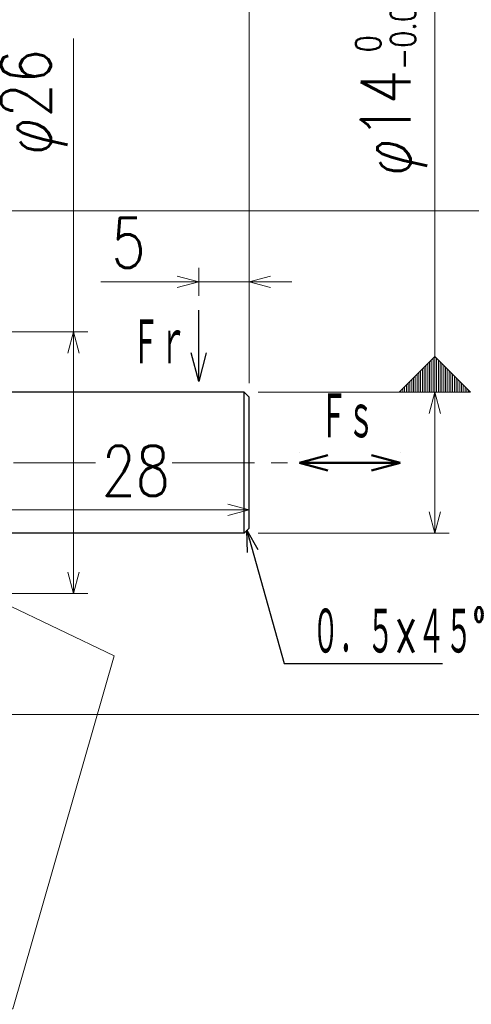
# Model space of a CAD drawing. Header units: millimetres. Extents: x 0 to 594, y 0 to 420.
# Tile 84 of 132: x 391 to 436, y 140 to 238. Entities that reach past the tile are written whole.
import ezdxf

# ---------------------------------------------------------------- set-up
doc = ezdxf.new("R2010")
doc.units = ezdxf.units.MM
doc.header["$LTSCALE"] = 0.257233
doc.linetypes.add('CENTER', pattern=[50.8, 31.75, -6.35, 6.35, -6.35])
doc.layers.add('NoLayerName_001', color=7, linetype='Continuous')
doc.styles.get("Standard").update_dxf_attribs({"font": 'txt', "bigfont": 'extfont2'})
doc.dimstyles.get("Standard").update_dxf_attribs({"dimtxt": 2.5, "dimasz": 2.5, "dimexe": 1, "dimexo": 1, "dimtad": 1, "dimdec": 3, "dimzin": 0, "dimdsep": 46, "dimtxsty": 'Standard', "dimcen": 2.5, "dimadec": 3, "dimazin": 0, "dimtfac": 0.75, "dimtdec": 3, "dimtmove": 0, "dimatfit": 3, "dimfxl": 1, "dimarcsym": 0})

# ---------------------------------------------------------------- blocks, each defined once
blk = doc.blocks.new('_OPEN30')
at = {"color": 0, "linetype": 'ByBlock', "lineweight": -2}
for p, q in [((-1, 0.267949), (0, 0)), ((0, 0), (-1, -0.267949)), ((0, 0), (-1, 0))]:
    blk.add_line(p, q, dxfattribs=at)
blk = doc.blocks.new('*D50')
at = {"layer": 'Defpoints', "color": 0}
for p in [(385.461, 189.264), (413.461, 187.452), (385.461, 184.452)]:
    blk.add_point(p, dxfattribs=at)
at = {"layer": 'NoLayerName_001', "color": 0, "linetype": 'Continuous', "lineweight": 13}
blk.add_line((411.34, 189.264), (387.582, 189.264), dxfattribs=at)
at = {"layer": 'NoLayerName_001', "color": 0, "lineweight": 13, "xscale": 2.121340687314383, "yscale": 2.121340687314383, "zscale": 2.121340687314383, "rotation": 180}
blk.add_blockref('_OPEN30', (385.461, 189.264), dxfattribs=at)
at = {"layer": 'NoLayerName_001', "color": 0, "lineweight": 13, "xscale": 2.121340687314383, "yscale": 2.121340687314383, "zscale": 2.121340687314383}
blk.add_blockref('_OPEN30', (413.461, 189.264), dxfattribs=at)
at = {"layer": 'NoLayerName_001', "color": 0, "lineweight": 13, "insert": (402.217, 193.153), "char_height": 4.94979, "attachment_point": 5}
blk.add_mtext('\\W0.8000;28', dxfattribs=at)
blk = doc.blocks.new('*D51')
at = {"layer": 'Defpoints', "color": 0}
for p in [(418.461, 193.952), (428.461, 193.952), (428.461, 193.952)]:
    blk.add_point(p, dxfattribs=at)
at = {"layer": 'NoLayerName_001', "color": 0, "linetype": 'Continuous', "lineweight": 50}
for p, q in [((418.461, 194.952), (418.461, 194.952)), ((428.461, 194.952), (428.461, 194.952)), ((421.29, 193.952), (425.633, 193.952))]:
    blk.add_line(p, q, dxfattribs=at)
at = {"layer": 'NoLayerName_001', "color": 0, "lineweight": 50, "xscale": 2.828427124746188, "yscale": 2.828427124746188, "zscale": 2.828427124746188, "rotation": 180}
blk.add_blockref('_OPEN30', (418.461, 193.952), dxfattribs=at)
at = {"layer": 'NoLayerName_001', "color": 0, "lineweight": 50, "xscale": 2.828427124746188, "yscale": 2.828427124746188, "zscale": 2.828427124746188}
blk.add_blockref('_OPEN30', (428.461, 193.952), dxfattribs=at)
blk = doc.blocks.new('*D52')
at = {"layer": 'Defpoints', "color": 0}
for p in [(413.461, 211.907), (408.461, 209.119), (413.461, 200.452)]:
    blk.add_point(p, dxfattribs=at)
at = {"layer": 'NoLayerName_001', "color": 0, "linetype": 'Continuous', "lineweight": 13}
for p, q in [((408.461, 210.533), (408.461, 213.321)), ((413.461, 201.866), (413.461, 213.321)), ((408.461, 211.907), (398.75, 211.907)), ((406.34, 211.907), (404.218, 211.907)), ((408.461, 211.907), (413.461, 211.907)), ((415.582, 211.907), (417.704, 211.907))]:
    blk.add_line(p, q, dxfattribs=at)
at = {"layer": 'NoLayerName_001', "color": 0, "lineweight": 13, "xscale": 2.121340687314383, "yscale": 2.121340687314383, "zscale": 2.121340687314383}
blk.add_blockref('_OPEN30', (408.461, 211.907), dxfattribs=at)
at = {"layer": 'NoLayerName_001', "color": 0, "lineweight": 13, "xscale": 2.121340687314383, "yscale": 2.121340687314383, "zscale": 2.121340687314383, "rotation": 180}
blk.add_blockref('_OPEN30', (413.461, 211.907), dxfattribs=at)
at = {"layer": 'NoLayerName_001', "color": 0, "lineweight": 13, "insert": (401.484, 215.796), "char_height": 4.9498, "attachment_point": 5}
blk.add_mtext('\\W0.8000;5', dxfattribs=at)
blk = doc.blocks.new('*D53')
at = {"layer": 'Defpoints', "color": 0}
for p in [(385.961, 218.952), (444.257, 218.952), (385.961, 168.952)]:
    blk.add_point(p, dxfattribs=at)
at = {"layer": 'NoLayerName_001', "color": 0, "linetype": 'Continuous', "lineweight": 13}
for p, q in [((387.375, 218.952), (445.671, 218.952)), ((444.257, 171.073), (444.257, 216.83)), ((387.375, 168.952), (445.671, 168.952))]:
    blk.add_line(p, q, dxfattribs=at)
at = {"layer": 'NoLayerName_001', "color": 0, "lineweight": 13, "xscale": 2.121340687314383, "yscale": 2.121340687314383, "zscale": 2.121340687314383}
for p, rotation in [((444.257, 218.952), 90), ((444.257, 168.952), 270)]:
    blk.add_blockref('_OPEN30', p, dxfattribs=dict(at, rotation=rotation))
at = {"layer": 'NoLayerName_001', "color": 0, "lineweight": 13, "insert": (439.955, 193.952), "char_height": 4.94979, "attachment_point": 5, "rotation": 90}
blk.add_mtext('\\A1;\\W0.8000;φ50{\\H2.474897;\\S 0^ -0.025;}', dxfattribs=at)
blk = doc.blocks.new('*D56')
at = {"layer": 'Defpoints', "color": 0}
for p in [(248.761, 293.661), (248.761, 221.952), (413.461, 200.452)]:
    blk.add_point(p, dxfattribs=at)
at = {"layer": 'NoLayerName_001', "color": 0, "linetype": 'Continuous', "lineweight": 13}
for p, q in [((248.761, 223.366), (248.761, 295.075)), ((413.461, 201.866), (413.461, 295.075)), ((411.34, 293.661), (250.882, 293.661))]:
    blk.add_line(p, q, dxfattribs=at)
at = {"layer": 'NoLayerName_001', "color": 0, "lineweight": 13, "xscale": 2.121340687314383, "yscale": 2.121340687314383, "zscale": 2.121340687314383, "rotation": 180}
blk.add_blockref('_OPEN30', (248.761, 293.661), dxfattribs=at)
at = {"layer": 'NoLayerName_001', "color": 0, "lineweight": 13, "xscale": 2.121340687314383, "yscale": 2.121340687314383, "zscale": 2.121340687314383}
blk.add_blockref('_OPEN30', (413.461, 293.661), dxfattribs=at)
at = {"layer": 'NoLayerName_001', "color": 0, "lineweight": 13, "insert": (331.111, 297.55), "char_height": 4.9498, "attachment_point": 5}
blk.add_mtext('\\W0.8000;Ｌ', dxfattribs=at)
blk = doc.blocks.new('*D57')
at = {"layer": 'Defpoints', "color": 0}
for p in [(383.461, 284.227), (383.461, 223.952), (413.461, 200.452)]:
    blk.add_point(p, dxfattribs=at)
at = {"layer": 'NoLayerName_001', "color": 0, "linetype": 'Continuous', "lineweight": 13}
for p, q in [((383.461, 225.366), (383.461, 285.641)), ((413.461, 201.866), (413.461, 285.641)), ((411.34, 284.227), (385.582, 284.227))]:
    blk.add_line(p, q, dxfattribs=at)
at = {"layer": 'NoLayerName_001', "color": 0, "lineweight": 13, "xscale": 2.121340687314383, "yscale": 2.121340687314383, "zscale": 2.121340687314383, "rotation": 180}
blk.add_blockref('_OPEN30', (383.461, 284.227), dxfattribs=at)
at = {"layer": 'NoLayerName_001', "color": 0, "lineweight": 13, "xscale": 2.121340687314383, "yscale": 2.121340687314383, "zscale": 2.121340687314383}
blk.add_blockref('_OPEN30', (413.461, 284.227), dxfattribs=at)
at = {"layer": 'NoLayerName_001', "color": 0, "lineweight": 13, "insert": (398.461, 288.116), "char_height": 4.94979, "attachment_point": 5}
blk.add_mtext('\\W0.8000;30', dxfattribs=at)
blk = doc.blocks.new('*D58')
at = {"layer": 'Defpoints', "color": 0}
for p in [(412.961, 200.952), (412.961, 186.952), (431.905, 186.952)]:
    blk.add_point(p, dxfattribs=at)
at = {"layer": 'NoLayerName_001', "color": 0, "linetype": 'Continuous', "lineweight": 13}
for p, q in [((431.905, 200.952), (431.905, 244.258)), ((414.375, 200.952), (433.319, 200.952)), ((431.905, 198.83), (431.905, 189.073)), ((414.375, 186.952), (433.319, 186.952))]:
    blk.add_line(p, q, dxfattribs=at)
at = {"layer": 'NoLayerName_001', "color": 0, "lineweight": 13, "xscale": 2.121340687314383, "yscale": 2.121340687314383, "zscale": 2.121340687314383}
for p, rotation in [((431.905, 200.952), 90), ((431.905, 186.952), 270)]:
    blk.add_blockref('_OPEN30', p, dxfattribs=dict(at, rotation=rotation))
at = {"layer": 'NoLayerName_001', "color": 0, "lineweight": 13, "insert": (427.603, 232.615), "char_height": 4.94979, "attachment_point": 5, "rotation": 90}
blk.add_mtext('\\A1;\\W0.8000;φ14{\\H2.474897;\\S 0^ -0.011;}', dxfattribs=at)
blk = doc.blocks.new('_DOT')
at = {"color": 0, "linetype": 'ByBlock', "lineweight": -2}
blk.add_line((-0.5, 0), (-1, 0), dxfattribs=at)
at = {"color": 0, "linetype": 'ByBlock', "lineweight": -2, "const_width": 0.5}
blk.add_lwpolyline([(-0.25, 0, 1), (0.25, 0, 1)], format="xyb", close=True, dxfattribs=at)
blk = doc.blocks.new('*D59')
at = {"layer": 'Defpoints', "color": 0}
for p in [(383.461, 243.612), (383.461, 222.047), (386.461, 218.452)]:
    blk.add_point(p, dxfattribs=at)
at = {"layer": 'NoLayerName_001', "color": 0, "linetype": 'Continuous', "lineweight": 13}
for p, q in [((383.461, 223.461), (383.461, 245.026)), ((386.461, 219.866), (386.461, 245.026)), ((381.693, 243.612), (379.926, 243.612)), ((386.461, 243.612), (383.461, 243.612)), ((386.461, 243.612), (395.771, 243.612)), ((388.229, 243.612), (389.997, 243.612))]:
    blk.add_line(p, q, dxfattribs=at)
at = {"layer": 'NoLayerName_001', "color": 0, "lineweight": 13, "xscale": 1.767783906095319, "yscale": 1.767783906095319, "zscale": 1.767783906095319}
blk.add_blockref('_DOT', (383.461, 243.612), dxfattribs=at)
at = {"layer": 'NoLayerName_001', "color": 0, "lineweight": 13, "xscale": 1.767783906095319, "yscale": 1.767783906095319, "zscale": 1.767783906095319, "rotation": 180}
blk.add_blockref('_OPEN30', (386.461, 243.612), dxfattribs=at)
at = {"layer": 'NoLayerName_001', "color": 0, "lineweight": 13, "insert": (393.037, 247.501), "char_height": 4.9498, "attachment_point": 5}
blk.add_mtext('\\W0.8000;3', dxfattribs=at)
blk = doc.blocks.new('DIM_0003')
at = {"color": 3, "linetype": 'Continuous', "lineweight": 13}
blk.add_lwpolyline([(116.222, 49.371), (132.819, 41.432), (122.755, 6.364), (0, 6.364)], dxfattribs=at)
blk = doc.blocks.new('*D70')
at = {"layer": 'Defpoints', "color": 0}
for p in [(386.461, 206.952), (386.461, 180.952), (396.036, 180.952)]:
    blk.add_point(p, dxfattribs=at)
at = {"layer": 'NoLayerName_001', "color": 0, "linetype": 'Continuous', "lineweight": 13}
for p, q in [((396.036, 206.952), (396.036, 236.087)), ((387.875, 206.952), (397.45, 206.952)), ((396.036, 204.83), (396.036, 183.073)), ((387.875, 180.952), (397.45, 180.952))]:
    blk.add_line(p, q, dxfattribs=at)
at = {"layer": 'NoLayerName_001', "color": 0, "lineweight": 13, "xscale": 2.121340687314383, "yscale": 2.121340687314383, "zscale": 2.121340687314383}
for p, rotation in [((396.036, 206.952), 90), ((396.036, 180.952), 270)]:
    blk.add_blockref('_OPEN30', p, dxfattribs=dict(at, rotation=rotation))
at = {"layer": 'NoLayerName_001', "color": 0, "lineweight": 13, "insert": (392.147, 229.77), "char_height": 4.94979, "attachment_point": 5, "rotation": 90}
blk.add_mtext('\\W0.8000;φ26', dxfattribs=at)
blk = doc.blocks.new('DIM_0001')
at = {"color": 3, "linetype": 'Continuous', "lineweight": 13}
for p, q in [((3.889, 3.005), (3.889, 0)), ((4.066, 3.182), (4.066, 0)), ((4.243, 3.359), (4.243, 0)), ((4.419, 3.536), (4.419, 0)), ((4.596, 3.359), (4.596, 0)), ((4.773, 3.182), (4.773, 0)), ((4.95, 3.005), (4.95, 0)), ((3.005, 2.121), (3.005, 0)), ((3.182, 2.298), (3.182, 0)), ((3.359, 2.475), (3.359, 0)), ((3.536, 2.652), (3.536, 0)), ((3.712, 2.828), (3.712, 0)), ((5.127, 2.828), (5.127, 0)), ((5.303, 2.652), (5.303, 0)), ((5.48, 2.475), (5.48, 0)), ((5.657, 2.298), (5.657, 0)), ((5.834, 2.121), (5.834, 0)), ((1.945, 1.061), (1.945, 0)), ((2.121, 1.237), (2.121, 0)), ((2.298, 1.414), (2.298, 0)), ((2.475, 1.591), (2.475, 0)), ((2.652, 1.768), (2.652, 0)), ((2.828, 1.945), (2.828, 0)), ((6.01, 1.945), (6.01, 0)), ((6.187, 1.768), (6.187, 0)), ((6.364, 1.591), (6.364, 0)), ((6.541, 1.414), (6.541, 0)), ((6.718, 1.237), (6.718, 0)), ((6.894, 1.061), (6.894, 0)), ((1.061, 0.177), (1.061, 0)), ((1.237, 0.354), (1.237, 0)), ((1.414, 0.53), (1.414, 0)), ((1.591, 0.707), (1.591, 0)), ((1.768, 0.884), (1.768, 0)), ((7.071, 0.884), (7.071, 0)), ((7.248, 0.707), (7.248, 0)), ((7.425, 0.53), (7.425, 0)), ((7.601, 0.354), (7.601, 0)), ((7.778, 0.177), (7.778, 0))]:
    blk.add_line(p, q, dxfattribs=at)
for points in [[(0, 45.721), (8.839, 45.721), (8.839, 54.56), (0, 54.56)], [(0.884, 0), (4.419, 3.536), (7.955, 0)]]:
    blk.add_lwpolyline(points, close=True, dxfattribs=at)
blk.add_lwpolyline([(4.419, 3.536), (4.419, 45.721)], dxfattribs=at)
at = {"color": 3, "linetype": 'Continuous', "lineweight": 13, "width": 0.666667}
blk.add_text('Ａ', height=3.536, dxfattribs=at).set_placement((3.005, 48.373))

msp = doc.modelspace()

# ---------------------------------------------------------------- linework, layer by layer
at = {"layer": 'NoLayerName_001', "color": 7, "linetype": 'Continuous', "lineweight": 25}
for p, q in [((412.9611, 200.9516), (385.4611, 200.9516)), ((412.9611, 200.9516), (413.4611, 200.4516)), ((412.9611, 186.9516), (412.9611, 200.9516)), ((413.4611, 187.4516), (413.4611, 200.4516)), ((412.9611, 186.9516), (385.4611, 186.9516)), ((413.4611, 187.4516), (412.9611, 186.9516))]:
    msp.add_line(p, q, dxfattribs=at)
at = {"layer": 'NoLayerName_001', "color": 2, "linetype": 'CENTER', "lineweight": 13}
for p, q in [((398.2255, 193.9516), (358.5953, 193.9516)), ((405.8409, 193.9516), (417.4921, 193.9516))]:
    msp.add_line(p, q, dxfattribs=at)

# ---------------------------------------------------------------- block references
at = {"layer": 'NoLayerName_001', "color": 3, "linetype": 'Continuous', "lineweight": 13}
for name, p in [('DIM_0001', (427.4856, 200.9516)), ('DIM_0003', (267.2393, 133.351))]:
    msp.add_blockref(name, p, dxfattribs=at)

# ---------------------------------------------------------------- texts
at = {"layer": 'NoLayerName_001', "color": 3, "lineweight": 13, "char_height": 4.949795, "attachment_point": 7}
for s, insert in [('\\A1;\\W0.5000;Ｆｒ', (401.8314, 203.3558)), ('\\A1;\\W0.5000;Ｆｓ', (420.4913, 196.0025))]:
    msp.add_mtext(s, dxfattribs=dict(at, insert=insert))
at = {"layer": 'NoLayerName_001', "color": 3, "linetype": 'Continuous', "lineweight": 13, "insert": (419.7039, 174.627), "char_height": 4.949795, "attachment_point": 7, "line_spacing_factor": 0.771429}
msp.add_mtext('\\A1;\\W0.5000;０．５×４５°', dxfattribs=at)

# ---------------------------------------------------------------- dimensions: what is measured, and where the dimension line sits
at = {"layer": 'NoLayerName_001', "color": 3, "linetype": 'Continuous', "lineweight": 13}
for base, p1, p2, angle, text, override, picture, middle in [((248.7611, 293.6608), (413.4611, 200.4516), (248.7611, 221.9516), 180, '\\W0.8000;Ｌ', {"dimtxt": 4.949795, "dimasz": 2.121341, "dimexe": 1.414227, "dimexo": 1.414227, "dimgap": 1.414227, "dimzin": 8, "dimblk": 'OPEN30', "dimclrd": 0, "dimclre": 0, "dimclrt": 0, "dimtp": 0, "dimtm": 0, "dimlwd": 13, "dimlwe": 13}, '*D56', (331.1111, 293.6608)), ((383.4611, 284.2272), (413.4611, 200.4516), (383.4611, 223.9516), 180, '\\W0.8000;<>', {"dimtxt": 4.949795, "dimasz": 2.121341, "dimexe": 1.414227, "dimexo": 1.414227, "dimgap": 1.414227, "dimzin": 8, "dimblk": 'OPEN30', "dimclrd": 0, "dimclre": 0, "dimclrt": 0, "dimtp": 0, "dimtm": 0, "dimlwd": 13, "dimlwe": 13}, '*D57', (398.4611, 284.2272)), ((383.4611, 243.6118), (386.4611, 218.4516), (383.4611, 222.0465), 180, '\\W0.8000;<>', {"dimtxt": 4.949795, "dimasz": 1.767784, "dimexe": 1.414227, "dimexo": 1.414227, "dimgap": 1.414227, "dimzin": 8, "dimblk1": 'OPEN30', "dimblk2": 'DOT', "dimsah": 1, "dimclrd": 0, "dimclre": 0, "dimclrt": 0, "dimtp": 0, "dimtm": 0, "dimlwd": 13, "dimlwe": 13}, '*D59', (393.0373, 243.6118)), ((431.9051, 186.9516), (412.9611, 200.9516), (412.9611, 186.9516), 270, '\\W0.8000;<>', {"dimtxt": 4.949795, "dimasz": 2.121341, "dimexe": 1.414227, "dimexo": 1.414227, "dimgap": 1.414227, "dimzin": 8, "dimpost": 'φ<>', "dimblk": 'OPEN30', "dimclrd": 0, "dimclre": 0, "dimclrt": 0, "dimtol": 1, "dimtp": 0, "dimtm": 0.011, "dimtfac": 0.5, "dimtolj": 1, "dimlwd": 13, "dimlwe": 13}, '*D58', (431.9051, 232.6146)), ((396.0361, 180.9516), (386.4611, 206.9516), (386.4611, 180.9516), 270, '\\W0.8000;<>', {"dimtxt": 4.949795, "dimasz": 2.121341, "dimexe": 1.414227, "dimexo": 1.414227, "dimgap": 1.414227, "dimzin": 8, "dimpost": 'φ<>', "dimblk": 'OPEN30', "dimclrd": 0, "dimclre": 0, "dimclrt": 0, "dimtp": 0, "dimtm": 0, "dimlwd": 13, "dimlwe": 13}, '*D70', (396.0361, 229.7699)), ((444.2568, 218.9516), (385.9611, 168.9516), (385.9611, 218.9516), 90, '\\W0.8000;<>', {"dimtxt": 4.949795, "dimasz": 2.121341, "dimexe": 1.414227, "dimexo": 1.414227, "dimgap": 1.414227, "dimzin": 8, "dimpost": 'φ<>', "dimblk": 'OPEN30', "dimclrd": 0, "dimclre": 0, "dimclrt": 0, "dimtol": 1, "dimtp": 0, "dimtm": 0.025, "dimtfac": 0.5, "dimtolj": 1, "dimlwd": 13, "dimlwe": 13}, '*D53', (444.2568, 193.9516)), ((385.4611, 189.2643), (413.4611, 187.4516), (385.4611, 184.4516), 180, '\\W0.8000;<>', {"dimtxt": 4.949795, "dimasz": 2.121341, "dimexe": 1.414227, "dimexo": 1.414227, "dimgap": 1.414227, "dimzin": 8, "dimblk": 'OPEN30', "dimse1": 1, "dimse2": 1, "dimclrd": 0, "dimclre": 0, "dimclrt": 0, "dimtp": 0, "dimtm": 0, "dimlwd": 13, "dimlwe": 13}, '*D50', (402.217, 189.2643))]:
    dim = msp.add_linear_dim(base=base, p1=p1, p2=p2, angle=angle, text=text, dimstyle='Standard', override=override, dxfattribs=at)
    dim.commit()
    dim.dimension.update_dxf_attribs({"geometry": picture, "text_midpoint": middle, "dimtype": 160})
dim = msp.add_linear_dim(base=(413.4611, 211.9069), p1=(408.4611, 209.1191), p2=(413.4611, 200.4516), text='\\W0.8000;<>', dimstyle='Standard', override={"dimtxt": 4.949795, "dimasz": 2.121341, "dimexe": 1.414227, "dimexo": 1.414227, "dimgap": 1.414227, "dimzin": 8, "dimblk": 'OPEN30', "dimclrd": 0, "dimclre": 0, "dimclrt": 0, "dimtp": 0, "dimtm": 0, "dimlwd": 13, "dimlwe": 13}, dxfattribs=at)
dim.commit()
dim.dimension.update_dxf_attribs({"geometry": '*D52', "text_midpoint": (401.4843, 211.9069), "dimtype": 160})
at = {"layer": 'NoLayerName_001', "color": 3, "linetype": 'Continuous', "lineweight": 50}
dim = msp.add_linear_dim(base=(428.4611, 193.9516), p1=(418.4611, 193.9516), p2=(428.4611, 193.9516), text=' ', dimstyle='Standard', override={"dimtxt": 4.949748, "dimasz": 2.828427, "dimgap": 1.414214, "dimdec": 0, "dimzin": 8, "dimpost": '\\W0.8000;<>', "dimblk": 'OPEN30', "dimclrd": 0, "dimclre": 0, "dimclrt": 0, "dimtp": 0, "dimtm": 0, "dimlwd": 50, "dimlwe": 50}, dxfattribs=at)
dim.commit()
dim.dimension.update_dxf_attribs({"geometry": '*D51', "text_midpoint": (423.7162, 193.9516), "dimtype": 160})

# ---------------------------------------------------------------- leaders
at = {"layer": 'NoLayerName_001', "color": 5, "linetype": 'Continuous', "lineweight": 50}
msp.add_leader([(408.4611, 202.0234), (408.4611, 209.1191)], dimstyle='Standard', override={"dimasz": 2.828427, "dimldrblk": 'OPEN30'}, dxfattribs=at)
at = {"layer": 'NoLayerName_001', "color": 3, "linetype": 'Continuous', "lineweight": 13, "annotation_type": 0, "has_hookline": 1, "hookline_direction": 0, "text_width": 12.9637}
msp.add_leader([(413.2474, 187.2378), (416.9576, 174.002), (419.0789, 174.002)], dimstyle='Standard', override={"dimtxt": 4.949795, "dimasz": 2.121341, "dimldrblk": 'OPEN30'}, dxfattribs=at)

doc.saveas('drawing.dxf')
